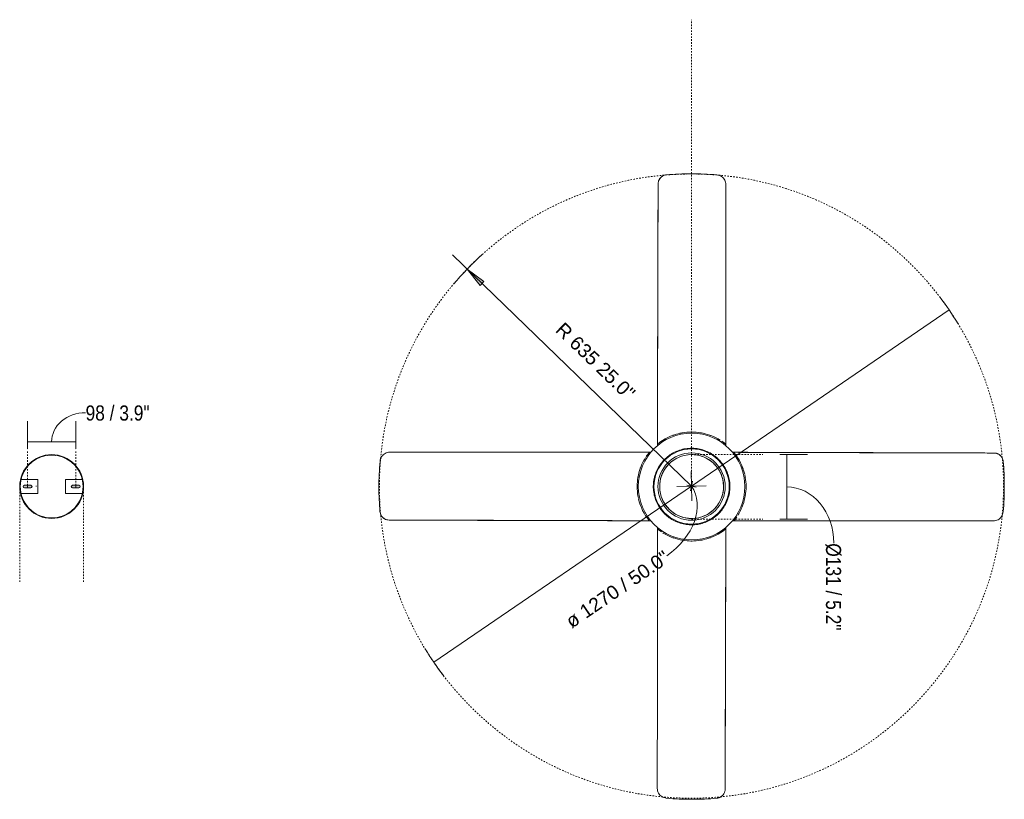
# Model space of a CAD drawing. Header units: millimetres. Extents: x 5806 to 11685, y -2990 to 7544.
# Tile 4 of 4: x 8760 to 10764, y 5958 to 7544. Entities that reach past the tile are written whole.
import ezdxf

# ---------------------------------------------------------------- set-up
doc = ezdxf.new("R2010")
doc.units = ezdxf.units.MM
doc.linetypes.add('Dash', pattern=[6, 3, -3])
doc.layers.add('A-ANNO-DIMS', color=7, linetype='Dash', lineweight=9, true_color=0xd2d2d2)
for name, color, linetype, lineweight in [('A-ANNO-DIMS-14', 7, 'Continuous', 9), ('A-DETL-GENF', 7, 'Continuous', 9), ('E-LITE-EQPM', 7, 'Continuous', 20)]:
    doc.layers.add(name, color=color, linetype=linetype, lineweight=lineweight)
doc.styles.add('Arial', font='arial.ttf', dxfattribs={"height": 28})
doc.styles.add('Arial Narrow', font='ARIALN.TTF', dxfattribs={"height": 30.8})
doc.dimstyles.new('Diameter_-_3mm_Arial', dxfattribs={"dimscale": 304.8, "dimtxt": 28.567263, "dimasz": 0, "dimexe": 0.110236, "dimexo": 0, "dimgap": 0.068898, "dimtad": 1, "dimjust": 3, "dimdec": 0, "dimzin": 0, "dimdsep": 46, "dimtxsty": 'Arial', "dimblk1": 'NONE', "dimblk2": 'NONE', "dimsah": 1, "dimcen": 0.09, "dimadec": 0, "dimazin": 0, "dimtfac": 1, "dimtdec": 4, "dimtix": 1, "dimtmove": 0, "dimatfit": 2, "dimfxl": 1, "dimtvp": 1, "dimtolj": 1, "dimtzin": 0, "dimarcsym": 2})
doc.dimstyles.new('FARO_-_2_2mm_Arial_Narrow_mm_Inch_Right_1', dxfattribs={"dimscale": 304.8, "dimtxt": 31.521674, "dimasz": 0, "dimexe": 0.137795, "dimexo": 0.0625, "dimgap": 0.022966, "dimtad": 1, "dimdec": 0, "dimzin": 0, "dimdsep": 46, "dimtxsty": 'Arial Narrow', "dimblk1": 'NONE', "dimblk2": 'NONE', "dimsah": 1, "dimcen": 0.09, "dimadec": 0, "dimazin": 0, "dimtfac": 1, "dimtdec": 4, "dimtix": 1, "dimtmove": 1, "dimatfit": 3, "dimfxl": 0.045932, "dimfxlon": 1, "dimtvp": 1, "dimtolj": 1, "dimtzin": 0, "dimarcsym": 2})
doc.dimstyles.new('Radial_-_3mm_Arial', dxfattribs={"dimscale": 304.8, "dimtxt": 28.567263, "dimasz": 0.137795, "dimexe": 0.137795, "dimexo": 0, "dimgap": 0.080381, "dimtad": 1, "dimjust": 3, "dimdec": 0, "dimzin": 0, "dimdsep": 46, "dimtxsty": 'Arial', "dimsah": 1, "dimcen": 0.09, "dimdle": 0.137795, "dimadec": 0, "dimazin": 0, "dimtfac": 1, "dimtdec": 4, "dimtix": 1, "dimtmove": 0, "dimatfit": 2, "dimfxl": 1, "dimtvp": 1, "dimtfill": 1, "dimtolj": 1, "dimtzin": 0, "dimarcsym": 2})

# ---------------------------------------------------------------- blocks, each defined once
blk = doc.blocks.new('33481 - 33481 WINCHE Brown ceiling fan with DC motor-521153-Planta_PDF Fixing Holes')
at = {"layer": 'E-LITE-EQPM'}
for start, end in [(79.0843, 100.9157), (259.0843, 280.9157)]:
    blk.add_arc((0, 0), 64, start, end, dxfattribs=at)
blk = doc.blocks.new('33481 - 33481 WINCHE Brown ceiling fan with DC motor-521153-Planta_PDF')
at = {"layer": 'E-LITE-EQPM'}
for p, q in [((0.8, 636.3), (0.9, 636.3)), ((69.6, 86.2), (69.7, 86.2)), ((69.7, 86.2), (69.6, 86.2)), ((-86.2, 69.6), (-86.2, 69.7)), ((-86.2, 69.7), (-86.2, 69.6)), ((-636.3, 0.8), (-636.3, 0.9)), ((636.3, -0.8), (636.3, -0.9)), ((86.2, -69.6), (86.2, -69.7)), ((86.2, -69.7), (86.2, -69.6)), ((-69.6, -86.2), (-69.7, -86.2)), ((-69.7, -86.2), (-69.6, -86.2)), ((-0.8, -636.3), (-0.9, -636.3))]:
    blk.add_line(p, q, dxfattribs=at)
at = {"layer": 'E-LITE-EQPM', "flags": 128}
for points in [[(-69.6, 86.3), (-69.6, 152.2), (-69.6, 218.2), (-69.7, 284.2), (-69.7, 350.2), (-69.7, 416.1), (-69.7, 482.1), (-69.8, 548.1), (-69.8, 614)], [(-77.9, 0), (-77.9, 3.1), (-77.7, 6.2), (-77.4, 9.3), (-76.9, 12.4), (-76.4, 15.5), (-75.7, 18.5), (-74.9, 21.5), (-74, 24.5), (-72.9, 27.5), (-71.8, 30.3), (-70.5, 33.2), (-69.1, 36), (-67.6, 38.7), (-66, 41.4), (-64.3, 44), (-62.5, 46.5), (-60.6, 49), (-58.6, 51.4), (-56.5, 53.7), (-54.3, 55.9), (-52, 58), (-49.7, 60.1), (-47.2, 62), (-44.7, 63.8), (-42.1, 65.6), (-39.4, 67.2), (-36.7, 68.7), (-34, 70.1), (-31.1, 71.4), (-28.2, 72.6), (-25.3, 73.7), (-22.3, 74.7), (-19.3, 75.5), (-16.3, 76.2), (-13.2, 76.8), (-10.2, 77.3), (-7.1, 77.6), (-4, 77.8), (-0.8, 77.9), (2.3, 77.9), (5.4, 77.7), (8.5, 77.5), (11.6, 77.1), (14.7, 76.5), (17.7, 75.9), (20.7, 75.1), (23.7, 74.2), (26.7, 73.2), (29.6, 72.1), (32.4, 70.9), (35.2, 69.5), (38, 68), (40.7, 66.5), (43.3, 64.8), (45.9, 63), (48.3, 61.1), (50.7, 59.1), (53.1, 57.1), (55.3, 54.9), (57.5, 52.6), (59.5, 50.3), (61.5, 47.9), (63.4, 45.4), (65.1, 42.8), (66.8, 40.2), (68.3, 37.5), (69.8, 34.7), (71.1, 31.9), (72.3, 29), (73.4, 26.1), (74.4, 23.1), (75.3, 20.2), (76, 17.1), (76.6, 14.1), (77.1, 11), (77.5, 7.9), (77.8, 4.8), (77.9, 1.7), (77.9, 0)], [(86.3, 69.6), (152.2, 69.6), (218.2, 69.6), (284.2, 69.7), (350.2, 69.7), (416.1, 69.7), (482.1, 69.7), (548.1, 69.8), (614, 69.8)], [(77.9, 0), (77.9, -3.1), (77.7, -6.2), (77.4, -9.3), (76.9, -12.4), (76.4, -15.5), (75.7, -18.5), (74.9, -21.5), (74, -24.5), (72.9, -27.5), (71.8, -30.3), (70.5, -33.2), (69.1, -36), (67.6, -38.7), (66, -41.4), (64.3, -44), (62.5, -46.5), (60.6, -49), (58.6, -51.4), (56.5, -53.7), (54.3, -55.9), (52, -58), (49.7, -60.1), (47.2, -62), (44.7, -63.8), (42.1, -65.6), (39.4, -67.2), (36.7, -68.7), (34, -70.1), (31.1, -71.4), (28.2, -72.6), (25.3, -73.7), (22.3, -74.7), (19.3, -75.5), (16.3, -76.2), (13.2, -76.8), (10.2, -77.3), (7.1, -77.6), (4, -77.8), (0.8, -77.9), (-2.3, -77.9), (-5.4, -77.7), (-8.5, -77.5), (-11.6, -77.1), (-14.7, -76.5), (-17.7, -75.9), (-20.7, -75.1), (-23.7, -74.2), (-26.7, -73.2), (-29.6, -72.1), (-32.4, -70.9), (-35.2, -69.5), (-38, -68), (-40.7, -66.5), (-43.3, -64.8), (-45.9, -63), (-48.3, -61.1), (-50.7, -59.1), (-53.1, -57.1), (-55.3, -54.9), (-57.5, -52.6), (-59.5, -50.3), (-61.5, -47.9), (-63.4, -45.4), (-65.1, -42.8), (-66.8, -40.2), (-68.3, -37.5), (-69.8, -34.7), (-71.1, -31.9), (-72.3, -29), (-73.4, -26.1), (-74.4, -23.1), (-75.3, -20.2), (-76, -17.1), (-76.6, -14.1), (-77.1, -11), (-77.5, -7.9), (-77.8, -4.8), (-77.9, -1.7), (-77.9, 0)], [(-86.3, -69.6), (-152.2, -69.6), (-218.2, -69.6), (-284.2, -69.7), (-350.2, -69.7), (-416.1, -69.7), (-482.1, -69.7), (-548.1, -69.8), (-614, -69.8)], [(69.6, -86.3), (69.6, -152.2), (69.6, -218.2), (69.7, -284.2), (69.7, -350.2), (69.7, -416.1), (69.7, -482.1), (69.8, -548.1), (69.8, -614)]]:
    blk.add_lwpolyline(points, dxfattribs=at)
at = {"layer": 'E-LITE-EQPM'}
for radius, start, end in [(108.5, 360, 180), (110.8, 109.0667, 110.1097), (110.8, 99.1836, 100.4318), (110.8, 89.344, 90.6547), (110.8, 79.5655, 80.8117), (110.8, 51.0967, 77.0286), (110.8, 123.4897, 128.8924), (110.8, 141.0967, 167.0286), (76.6, 360, 180), (68.5, 360, 180), (65, 104.3448, 116.586), (65, 89.3428, 101.516), (65, 74.3467, 86.6509), (65, 59.3448, 71.586), (110.8, 33.706, 38.8924), (65, 134.3448, 146.586), (65, 119.3448, 131.586), (65, 44.3448, 56.586), (65, 29.3448, 41.586), (110.8, 169.5655, 170.8117), (65, 149.3448, 161.586), (65, 14.3448, 26.586), (110.8, 19.0667, 20.1097), (110.8, 9.1836, 10.4318), (110.8, 179.344, 180.6547), (108.5, 180, 360), (76.6, 180, 360), (68.5, 180, 360), (65, 179.3448, 180), (65, 180, 191.586), (65, 164.3448, 176.586), (65, 360, 11.586), (65, 359.3448, 360), (110.8, 359.344, 0.6547), (110.8, 189.1836, 190.4318), (65, 194.3448, 206.4998), (65, 344.3448, 356.586), (110.8, 349.5655, 350.8117), (110.8, 199.0667, 200.1097), (65, 209.3448, 221.586), (65, 314.3448, 326.586), (65, 329.3448, 341.586), (110.8, 321.0967, 347.0286), (65, 224.3448, 236.586), (65, 239.3448, 251.586), (65, 284.3448, 296.586), (65, 299.3448, 311.586), (110.8, 213.706, 218.8924), (65, 254.4222, 266.6509), (65, 269.3428, 281.516), (110.8, 231.0967, 257.0286), (110.8, 303.706, 308.8924), (110.8, 259.5655, 260.8117), (110.8, 269.344, 270.6547), (110.8, 279.1836, 280.4318), (110.8, 289.0667, 290.1097)]:
    blk.add_arc((0, 0), radius, start, end, dxfattribs=at)
for points, knots in [([(-69.8, 614), (-69.8, 615.7), (-69.4, 619), (-67, 625.2), (-61.3, 631.4), (-54.9, 633.7), (-51.6, 634)], [-1, -1, -1, -1, -0.833333, -0.666667, -0.333333, 0, 0, 0, 0]), ([(50.9, 634.2), (52.4, 634), (54.6, 633.6), (57.3, 632.5), (58.6, 631.8), (59.3, 631.4)], [-1, -1, -1, -1, -0.8333333, -0.75, -0.6666667, -0.6666667, -0.6666667, -0.6666667]), ([(68.2, 615.6), (68.2, 617.2), (67.9, 619.7), (66.8, 622.8), (65.9, 624.6), (65.1, 625.9), (64.4, 626.9), (63.7, 627.8), (62.9, 628.6), (62, 629.4), (61.2, 630.1), (60.3, 630.8), (59.6, 631.2), (59.3, 631.4)], [-1, -1, -1, -1, -0.8333333, -0.75, -0.6666667, -0.625, -0.5833333, -0.5416667, -0.5, -0.4583333, -0.4166667, -0.375, -0.3333333, -0.3333333, -0.3333333, -0.3333333]), ([(59.3, 631.4), (59.9, 631), (60.8, 630.4), (62, 629.4), (62.8, 628.6), (63.6, 627.7), (64.3, 626.8), (65, 625.9), (65.9, 624.5), (66.8, 622.7), (67.8, 619.7), (68.2, 617.2), (68.2, 615.6)], [-0.6666667, -0.6666667, -0.6666667, -0.6666667, -0.5833333, -0.5416667, -0.5, -0.4583333, -0.4166667, -0.375, -0.3333333, -0.25, -0.1666667, 0, 0, 0, 0]), ([(69.7, 86.2), (69.5, 161.8), (69.1, 287.8), (68.7, 464.3), (68.4, 565.1), (68.2, 615.6)], [-1, -1, -1, -1, -0.571429, -0.285714, 0, 0, 0, 0]), ([(68.2, 615.6), (68.4, 539.9), (68.7, 413.9), (69.2, 237.4), (69.5, 136.6), (69.6, 86.2)], [-1, -1, -1, -1, -0.571429, -0.285714, 0, 0, 0, 0]), ([(0, 110.8), (-12.5, 110.8), (-31.3, 107.6), (-50.3, 99), (-57.3, 94.9), (-58.9, 93.9)], [-1, -1, -1, -1, -0.5, -0.25, -0.1745113, -0.1745113, -0.1745113, -0.1745113]), ([(23.7, 108.3), (22, 108.6), (14.2, 110.2), (6.3, 110.8), (0, 110.8)], [-0.317192, -0.317192, -0.317192, -0.317192, -0.25, 0, 0, 0, 0]), ([(38.1, 104.1), (37.7, 104.2), (37.1, 104.4), (36.4, 104.7), (36.2, 104.7)], [-0.51698624, -0.51698624, -0.51698624, -0.51698624, -0.5, -0.49015291, -0.49015291, -0.49015291, -0.49015291]), ([(-69.6, 86.3), (-69.6, 85.7), (-69.6, 85), (-69.6, 84.3), (-69.6, 84), (-69.6, 83.7), (-69.6, 83.5), (-69.6, 83.3), (-69.6, 83.1), (-69.6, 83.1)], [0, 0, 0, 0, 0.4, 0.55, 0.625, 0.7, 0.775, 0.85, 0.9116585, 0.9116585, 0.9116585, 0.9116585]), ([(54.8, 96.3), (54.5, 96.5), (54.2, 96.7), (53.8, 96.9), (53.7, 96.9)], [-0.76151544, -0.76151544, -0.76151544, -0.76151544, -0.75, -0.74504928, -0.74504928, -0.74504928, -0.74504928]), ([(69.6, 83.1), (69.6, 83.2), (69.6, 83.4), (69.6, 83.7), (69.6, 84.1), (69.6, 84.5), (69.6, 84.8), (69.6, 85.4), (69.6, 85.9), (69.6, 86.3)], [0.087952, 0.087952, 0.087952, 0.087952, 0.2, 0.3, 0.4, 0.55, 0.625, 0.7, 1, 1, 1, 1]), ([(-615.6, 68.2), (-617.2, 68.2), (-619.7, 67.9), (-622.8, 66.8), (-624.6, 65.9), (-625.9, 65.1), (-626.9, 64.4), (-627.8, 63.7), (-628.6, 62.9), (-629.4, 62), (-630.1, 61.2), (-630.8, 60.3), (-631.2, 59.6), (-631.4, 59.3)], [-1, -1, -1, -1, -0.8333333, -0.75, -0.6666667, -0.625, -0.5833333, -0.5416667, -0.5, -0.4583333, -0.4166667, -0.375, -0.3333333, -0.3333333, -0.3333333, -0.3333333]), ([(-631.4, 59.3), (-631, 59.9), (-630.4, 60.8), (-629.4, 62), (-628.6, 62.8), (-627.7, 63.6), (-626.8, 64.3), (-625.9, 65), (-624.5, 65.9), (-622.7, 66.8), (-619.7, 67.8), (-617.2, 68.2), (-615.6, 68.2)], [-0.6666667, -0.6666667, -0.6666667, -0.6666667, -0.5833333, -0.5416667, -0.5, -0.4583333, -0.4166667, -0.375, -0.3333333, -0.25, -0.1666667, 0, 0, 0, 0]), ([(-86.2, 69.7), (-161.8, 69.5), (-287.8, 69.1), (-464.3, 68.7), (-565.1, 68.4), (-615.6, 68.2)], [-1, -1, -1, -1, -0.571429, -0.285714, 0, 0, 0, 0]), ([(-615.6, 68.2), (-539.9, 68.4), (-413.9, 68.7), (-237.4, 69.2), (-136.6, 69.5), (-86.2, 69.6)], [-1, -1, -1, -1, -0.571429, -0.285714, 0, 0, 0, 0]), ([(-83.1, 69.6), (-83.2, 69.6), (-83.4, 69.6), (-83.7, 69.6), (-84.1, 69.6), (-84.5, 69.6), (-84.8, 69.6), (-85.4, 69.6), (-85.9, 69.6), (-86.3, 69.6)], [0.087952, 0.087952, 0.087952, 0.087952, 0.2, 0.3, 0.4, 0.55, 0.625, 0.7, 1, 1, 1, 1]), ([(86.3, 69.6), (85.7, 69.6), (85, 69.6), (84.3, 69.6), (84, 69.6), (83.7, 69.6), (83.5, 69.6), (83.3, 69.6), (83.1, 69.6), (83.1, 69.6)], [0, 0, 0, 0, 0.4, 0.55, 0.625, 0.7, 0.775, 0.85, 0.9116585, 0.9116585, 0.9116585, 0.9116585]), ([(614, 69.8), (615.7, 69.8), (619, 69.4), (625.2, 67), (631.4, 61.3), (633.7, 54.9), (634, 51.6)], [-1, -1, -1, -1, -0.833333, -0.666667, -0.333333, 0, 0, 0, 0]), ([(-634.2, 50.9), (-634, 52.4), (-633.6, 54.6), (-632.5, 57.3), (-631.8, 58.6), (-631.4, 59.3)], [-1, -1, -1, -1, -0.8333333, -0.75, -0.6666667, -0.6666667, -0.6666667, -0.6666667]), ([(-96.3, 54.8), (-96.5, 54.5), (-96.7, 54.2), (-96.9, 53.8), (-96.9, 53.7)], [-0.76151544, -0.76151544, -0.76151544, -0.76151544, -0.75, -0.74504928, -0.74504928, -0.74504928, -0.74504928]), ([(110.8, 0), (110.8, 12.5), (107.6, 31.3), (99, 50.3), (94.9, 57.3), (93.9, 58.9)], [-1, -1, -1, -1, -0.5, -0.25, -0.1745113, -0.1745113, -0.1745113, -0.1745113]), ([(-108.3, 23.7), (-108.6, 22), (-110.2, 14.2), (-110.8, 6.3), (-110.8, 0)], [-0.317192, -0.317192, -0.317192, -0.317192, -0.25, 0, 0, 0, 0]), ([(-104.1, 38.1), (-104.2, 37.7), (-104.4, 37.1), (-104.7, 36.4), (-104.7, 36.2)], [-0.51698624, -0.51698624, -0.51698624, -0.51698624, -0.5, -0.49015291, -0.49015291, -0.49015291, -0.49015291]), ([(108.3, -23.7), (108.6, -22), (110.2, -14.2), (110.8, -6.3), (110.8, 0)], [-0.317192, -0.317192, -0.317192, -0.317192, -0.25, 0, 0, 0, 0]), ([(-110.8, 0), (-110.8, -12.5), (-107.6, -31.3), (-99.2, -49.9), (-95.3, -56.6), (-94.5, -57.8)], [-1, -1, -1, -1, -0.5, -0.25, -0.1913463, -0.1913463, -0.1913463, -0.1913463]), ([(104.1, -38.1), (104.2, -37.7), (104.4, -37.1), (104.7, -36.4), (104.7, -36.2)], [-0.51698624, -0.51698624, -0.51698624, -0.51698624, -0.5, -0.49015291, -0.49015291, -0.49015291, -0.49015291]), ([(-614, -69.8), (-615.7, -69.8), (-619, -69.4), (-625.2, -67), (-631.4, -61.3), (-633.7, -54.9), (-634, -51.6)], [-1, -1, -1, -1, -0.833333, -0.666667, -0.333333, 0, 0, 0, 0]), ([(96.3, -54.8), (96.5, -54.5), (96.7, -54.2), (96.9, -53.8), (96.9, -53.7)], [-0.76151544, -0.76151544, -0.76151544, -0.76151544, -0.75, -0.74504928, -0.74504928, -0.74504928, -0.74504928]), ([(615.6, -68.2), (617.2, -68.2), (619.7, -67.9), (622.8, -66.8), (624.6, -65.9), (625.9, -65.1), (626.9, -64.4), (627.8, -63.7), (628.6, -62.9), (629.4, -62), (630.1, -61.2), (630.8, -60.3), (631.2, -59.6), (631.4, -59.3)], [-1, -1, -1, -1, -0.8333333, -0.75, -0.6666667, -0.625, -0.5833333, -0.5416667, -0.5, -0.4583333, -0.4166667, -0.375, -0.3333333, -0.3333333, -0.3333333, -0.3333333]), ([(631.4, -59.3), (631, -59.9), (630.4, -60.8), (629.4, -62), (628.6, -62.8), (627.7, -63.6), (626.8, -64.3), (625.9, -65), (624.5, -65.9), (622.7, -66.8), (619.7, -67.8), (617.2, -68.2), (615.6, -68.2)], [-0.6666667, -0.6666667, -0.6666667, -0.6666667, -0.5833333, -0.5416667, -0.5, -0.4583333, -0.4166667, -0.375, -0.3333333, -0.25, -0.1666667, 0, 0, 0, 0]), ([(634.2, -50.9), (634, -52.4), (633.6, -54.6), (632.5, -57.3), (631.8, -58.6), (631.4, -59.3)], [-1, -1, -1, -1, -0.8333333, -0.75, -0.6666667, -0.6666667, -0.6666667, -0.6666667]), ([(-86.3, -69.6), (-85.7, -69.6), (-85, -69.6), (-84.3, -69.6), (-84, -69.6), (-83.7, -69.6), (-83.5, -69.6), (-83.3, -69.6), (-83.1, -69.6), (-83.1, -69.6)], [0, 0, 0, 0, 0.4, 0.55, 0.625, 0.7, 0.775, 0.85, 0.9116585, 0.9116585, 0.9116585, 0.9116585]), ([(83.1, -69.6), (83.2, -69.6), (83.4, -69.6), (83.7, -69.6), (84.1, -69.6), (84.5, -69.6), (84.8, -69.6), (85.4, -69.6), (85.9, -69.6), (86.3, -69.6)], [0.087952, 0.087952, 0.087952, 0.087952, 0.2, 0.3, 0.4, 0.55, 0.625, 0.7, 1, 1, 1, 1]), ([(86.2, -69.7), (161.8, -69.5), (287.8, -69.1), (464.3, -68.7), (565.1, -68.4), (615.6, -68.2)], [-1, -1, -1, -1, -0.571429, -0.285714, 0, 0, 0, 0]), ([(615.6, -68.2), (539.9, -68.4), (413.9, -68.7), (237.4, -69.2), (136.6, -69.5), (86.2, -69.6)], [-1, -1, -1, -1, -0.571429, -0.285714, 0, 0, 0, 0]), ([(-69.7, -86.2), (-69.5, -161.8), (-69.1, -287.8), (-68.7, -464.3), (-68.4, -565.1), (-68.2, -615.6)], [-1, -1, -1, -1, -0.571429, -0.285714, 0, 0, 0, 0]), ([(-69.6, -83.1), (-69.6, -83.2), (-69.6, -83.4), (-69.6, -83.7), (-69.6, -84.1), (-69.6, -84.5), (-69.6, -84.8), (-69.6, -85.4), (-69.6, -85.9), (-69.6, -86.3)], [0.087952, 0.087952, 0.087952, 0.087952, 0.2, 0.3, 0.4, 0.55, 0.625, 0.7, 1, 1, 1, 1]), ([(-68.2, -615.6), (-68.4, -539.9), (-68.7, -413.9), (-69.2, -237.4), (-69.5, -136.6), (-69.6, -86.2)], [-1, -1, -1, -1, -0.571429, -0.285714, 0, 0, 0, 0]), ([(-54.8, -96.3), (-54.5, -96.5), (-54.2, -96.7), (-53.8, -96.9), (-53.7, -96.9)], [-0.76151544, -0.76151544, -0.76151544, -0.76151544, -0.75, -0.74504928, -0.74504928, -0.74504928, -0.74504928]), ([(0, -110.8), (12.5, -110.8), (31.3, -107.6), (50.3, -99), (57.3, -94.9), (58.9, -93.9)], [-1, -1, -1, -1, -0.5, -0.25, -0.1745113, -0.1745113, -0.1745113, -0.1745113]), ([(69.6, -86.3), (69.6, -85.7), (69.6, -85), (69.6, -84.3), (69.6, -84), (69.6, -83.7), (69.6, -83.5), (69.6, -83.3), (69.6, -83.1), (69.6, -83.1)], [0, 0, 0, 0, 0.4, 0.55, 0.625, 0.7, 0.775, 0.85, 0.9116585, 0.9116585, 0.9116585, 0.9116585]), ([(-38.1, -104.1), (-37.7, -104.2), (-37.1, -104.4), (-36.4, -104.7), (-36.2, -104.7)], [-0.51698624, -0.51698624, -0.51698624, -0.51698624, -0.5, -0.49015291, -0.49015291, -0.49015291, -0.49015291]), ([(-23.7, -108.3), (-22, -108.6), (-14.2, -110.2), (-6.3, -110.8), (0, -110.8)], [-0.317192, -0.317192, -0.317192, -0.317192, -0.25, 0, 0, 0, 0]), ([(-68.2, -615.6), (-68.2, -617.2), (-67.9, -619.7), (-66.8, -622.8), (-65.9, -624.6), (-65.1, -625.9), (-64.4, -626.9), (-63.7, -627.8), (-62.9, -628.6), (-62, -629.4), (-61.2, -630.1), (-60.3, -630.8), (-59.6, -631.2), (-59.3, -631.4)], [-1, -1, -1, -1, -0.8333333, -0.75, -0.6666667, -0.625, -0.5833333, -0.5416667, -0.5, -0.4583333, -0.4166667, -0.375, -0.3333333, -0.3333333, -0.3333333, -0.3333333]), ([(-59.3, -631.4), (-59.9, -631), (-60.8, -630.4), (-62, -629.4), (-62.8, -628.6), (-63.6, -627.7), (-64.3, -626.8), (-65, -625.9), (-65.9, -624.5), (-66.8, -622.7), (-67.8, -619.7), (-68.2, -617.2), (-68.2, -615.6)], [-0.6666667, -0.6666667, -0.6666667, -0.6666667, -0.5833333, -0.5416667, -0.5, -0.4583333, -0.4166667, -0.375, -0.3333333, -0.25, -0.1666667, 0, 0, 0, 0]), ([(69.8, -614), (69.8, -615.7), (69.4, -619), (67, -625.2), (61.3, -631.4), (54.9, -633.7), (51.6, -634)], [-1, -1, -1, -1, -0.833333, -0.666667, -0.333333, 0, 0, 0, 0]), ([(-50.9, -634.2), (-52.4, -634), (-54.6, -633.6), (-57.3, -632.5), (-58.6, -631.8), (-59.3, -631.4)], [-1, -1, -1, -1, -0.8333333, -0.75, -0.6666667, -0.6666667, -0.6666667, -0.6666667])]:
    blk.add_open_spline(points, degree=3, knots=knots, dxfattribs=at)
for points in [[(-51.6, 634), (-42.7, 634.8), (-25, 635.9), (1.2, 636.5), (26.7, 635.9), (42.9, 634.8), (50.9, 634.2)], [(1.2, 636.3), (1.1, 636.3), (1, 636.3), (0.9, 636.3)], [(-634, -51.6), (-634.8, -42.7), (-635.9, -25), (-636.5, 1.2), (-635.9, 26.7), (-634.8, 42.9), (-634.2, 50.9)], [(634, 51.6), (634.8, 42.7), (635.9, 25), (636.5, -1.2), (635.9, -26.7), (634.8, -42.9), (634.2, -50.9)], [(-636.3, 1.2), (-636.3, 1.1), (-636.3, 1), (-636.3, 0.9)], [(636.3, -1.2), (636.3, -1.1), (636.3, -1), (636.3, -0.9)], [(51.6, -634), (42.7, -634.8), (25, -635.9), (-1.2, -636.5), (-26.7, -635.9), (-42.9, -634.8), (-50.9, -634.2)], [(-1.2, -636.3), (-1.1, -636.3), (-1, -636.3), (-0.9, -636.3)]]:
    blk.add_open_spline(points, degree=3, dxfattribs=at)
blk = doc.blocks.new('DIMBLOCK9-Planta_PDF Fixing Holes')
at = {"layer": 'A-ANNO-DIMS-14', "color": 251, "true_color": 0x5b5b5b, "transparency": 16777216}
for p, q in [((8776.1, 6671.1), (8776.1, 6727.1)), ((8874.1, 6671.1), (8874.1, 6727.1)), ((8776.1, 6685.1), (8874.1, 6685.1)), ((8776.1, 6685.1), (8776.1, 6671.1)), ((8874.1, 6685.1), (8874.1, 6671.1))]:
    blk.add_line(p, q, dxfattribs=at)
blk.add_ellipse((8894.1, 6685.1), major_axis=(69.1, 0), ratio=0.85754, start_param=1.570796, end_param=3.141593, dxfattribs=at)
at = {"layer": 'A-ANNO-DIMS-14', "color": 0, "transparency": 16777216, "insert": (8894.1, 6759.1), "char_height": 30.8, "width": 156.708, "attachment_point": 1, "line_spacing_factor": 0.974696, "style": 'Arial Narrow'}
blk.add_mtext('98 / 3.9"', dxfattribs=at)
blk = doc.blocks.new('_None')
blk = doc.blocks.new('DIMBLOCK10-Planta_PDF')
at = {"layer": 'A-ANNO-DIMS-14', "color": 8, "true_color": 0x787878, "transparency": 16777216}
for p, q in [((10127, 6595), (10651.2, 6953.3)), ((10127, 6595), (9602.8, 6236.6)), ((10117.3, 6596.8), (10136.7, 6593.1)), ((10125.2, 6585.2), (10128.8, 6604.7))]:
    blk.add_line(p, q, dxfattribs=at)
for start, end in [(31.3262, 37.3896), (211.3262, 217.3896)]:
    blk.add_arc((10127, 6595), 635, start, end, dxfattribs=at)
blk.add_ellipse((10026.7, 6526.4), major_axis=(100.3, 68.6), ratio=0.727559, start_param=4.712389, end_param=6.283185, dxfattribs=at)
at = {"layer": 'A-ANNO-DIMS-14', "color": 0, "transparency": 16777216, "insert": (9867.5, 6327.9), "char_height": 28, "width": 292.177, "attachment_point": 1, "rotation": 34.3579, "line_spacing_factor": 0.941778, "style": 'Arial'}
blk.add_mtext('ø 1270 / 50.0"', dxfattribs=at)
blk = doc.blocks.new('DIMBLOCK11-Planta_PDF')
at = {"layer": 'A-ANNO-DIMS-14', "transparency": 16777216}
blk.add_hatch(color=256, dxfattribs=at).paths.add_polyline_path([(9670.7, 7036.6), (9697.1, 7003.4), (9704.8, 7011.4)])
for p, q in [((10127, 6595), (9640.6, 7065.8)), ((9670.7, 7036.6), (9697.1, 7003.4)), ((9704.8, 7011.4), (9670.7, 7036.6)), ((9697.1, 7003.4), (9704.8, 7011.4)), ((10126.5, 6624.6), (10127.5, 6565.3)), ((10097.3, 6594.5), (10156.7, 6595.4))]:
    blk.add_line(p, q, dxfattribs=at)
blk.add_arc((10127, 6595), 635, 132.1419, 139.7212, dxfattribs=at)
at = {"layer": 'A-ANNO-DIMS-14', "color": 0, "transparency": 16777216, "insert": (9867.8, 6930.6), "char_height": 28, "width": 245.239, "attachment_point": 1, "rotation": 315.9316, "line_spacing_factor": 0.941778, "style": 'Arial', "bg_fill": 3, "box_fill_scale": 1.25, "bg_fill_color": 256, "bg_fill_true_color": 13158600, "bg_fill_transparency": 0}
blk.add_mtext('R 635 25.0"', dxfattribs=at)
blk = doc.blocks.new('DIMBLOCK12-Planta_PDF')
at = {"layer": 'A-ANNO-DIMS-14', "color": 251, "true_color": 0x5b5b5b, "transparency": 16777216}
for p, q in [((10306.8, 6659.1), (10362.8, 6659.1)), ((10320.8, 6659.1), (10306.8, 6659.1)), ((10320.8, 6527.7), (10320.8, 6659.1)), ((10306.8, 6527.7), (10362.8, 6527.7)), ((10320.8, 6527.7), (10306.8, 6527.7))]:
    blk.add_line(p, q, dxfattribs=at)
blk.add_ellipse((10320.8, 6478.7), major_axis=(0, 114.7), ratio=0.835999, start_param=4.712389, end_param=6.283185, dxfattribs=at)
at = {"layer": 'A-ANNO-DIMS-14', "color": 0, "transparency": 16777216, "insert": (10431.5, 6478.7), "char_height": 30.8, "width": 213.147, "attachment_point": 1, "rotation": 270, "line_spacing_factor": 0.974696, "style": 'Arial Narrow'}
blk.add_mtext('Ø131 / 5.2"', dxfattribs=at)

msp = doc.modelspace()

# ---------------------------------------------------------------- hatches: boundary and pattern name
at = {"layer": 'A-DETL-GENF', "true_color": 0xc0c0c0}
h = msp.add_hatch(color=9, dxfattribs=at)
h.paths.add_polyline_path([(8880.6, 6591.6), (8881.2, 6591.7), (8881.8, 6591.9), (8882.3, 6592.3), (8882.7, 6592.9), (8883, 6593.5), (8883.1, 6594.1), (8883, 6594.8), (8882.7, 6595.4), (8882.3, 6595.9), (8881.8, 6596.3), (8881.2, 6596.5), (8880.1, 6596.6), (8866.9, 6596.5), (8866.3, 6596.3), (8865.8, 6595.9), (8865.4, 6595.4), (8865.1, 6594.8), (8865.1, 6594.1), (8865.1, 6593.5), (8865.4, 6592.9), (8865.8, 6592.3), (8866.3, 6591.9), (8866.9, 6591.7), (8868.1, 6591.6), (8880.1, 6591.6)])
h.paths.add_polyline_path([(8771.7, 6591.6), (8783.2, 6591.7), (8783.8, 6591.9), (8784.3, 6592.3), (8784.7, 6592.9), (8785, 6593.5), (8785.1, 6594.1), (8785, 6594.8), (8784.7, 6595.4), (8784.3, 6595.9), (8783.7, 6596.3), (8783.2, 6596.5), (8782.6, 6596.6), (8768.9, 6596.5), (8768.3, 6596.3), (8767.8, 6595.9), (8767.4, 6595.4), (8767.1, 6594.8), (8767.1, 6594.1), (8767.1, 6593.5), (8767.4, 6592.9), (8767.8, 6592.3), (8768.3, 6591.9), (8768.9, 6591.7), (8769.6, 6591.6)])

# ---------------------------------------------------------------- linework, layer by layer
at = {"layer": 'A-ANNO-DIMS'}
for p, q in [((10127, 6595), (10127, 7543.9)), ((8776.1, 6596.6), (8776.1, 6669)), ((8874.1, 6596.6), (8874.1, 6669)), ((10127, 6659.1), (10272, 6659.1)), ((8760.1, 6595), (8760.1, 6400)), ((8793.8, 6594.1), (8793.8, 6595.8)), ((8890, 6595), (8890, 6400)), ((10127, 6527.7), (10272, 6527.7))]:
    msp.add_line(p, q, dxfattribs=at)
msp.add_circle((10127, 6595), 635, dxfattribs=at)
at = {"layer": 'E-LITE-EQPM'}
for p, q in [((8762.7, 6608.1), (8797.1, 6608.1)), ((8782.6, 6596.6), (8769.6, 6596.6)), ((8776.1, 6591.6), (8776.1, 6596.6)), ((8797.1, 6608.1), (8797.1, 6594.1)), ((8797.1, 6594.1), (8797.1, 6580.1)), ((8853.1, 6594.1), (8853.1, 6608.1)), ((8853.1, 6608.1), (8887.5, 6608.1)), ((8853.1, 6580.1), (8853.1, 6594.1)), ((8880.6, 6596.6), (8867.6, 6596.6)), ((8874.1, 6591.6), (8874.1, 6596.6)), ((8797.1, 6580.1), (8762.7, 6580.1)), ((8769.6, 6591.6), (8782.6, 6591.6)), ((8887.5, 6580.1), (8853.1, 6580.1)), ((8867.6, 6591.6), (8880.6, 6591.6))]:
    msp.add_line(p, q, dxfattribs=at)
for centre, radius, start, end in [((8825.1, 6594.1), 65, 90, 270), ((8825.1, 6594.1), 65, 0, 180), ((8825.1, 6594.1), 64, 12.6447, 167.3553), ((8825.1, 6594.1), 64, 111.8761, 114.8534), ((8825.1, 6594.1), 64, 104.5111, 107.4617), ((8825.1, 6594.1), 64, 97.0355, 97.5), ((8825.1, 6594.1), 65, 270, 90), ((8825.1, 6594.1), 64, 82.5, 82.9645), ((8825.1, 6594.1), 64, 72.5383, 75.4889), ((8825.1, 6594.1), 64, 65.1466, 68.1239), ((10127.3, 6594.1), 65, 1.0544, 181.0544), ((8825.1, 6594.1), 64, 141.0116, 144.2332), ((8825.1, 6594.1), 64, 133.6336, 136.9512), ((8825.1, 6594.1), 64, 126.4369, 129.6026), ((8825.1, 6594.1), 64, 119.0671, 122.297), ((8825.1, 6594.1), 64, 57.703, 60.9329), ((8825.1, 6594.1), 64, 50.3974, 53.5631), ((8825.1, 6594.1), 64, 43.0488, 46.3664), ((8825.1, 6594.1), 64, 35.7668, 38.9884), ((8825.1, 6594.1), 64, 162.7969, 166.1457), ((8825.1, 6594.1), 64, 155.6329, 158.7884), ((8825.1, 6594.1), 64, 148.2188, 151.5492), ((8825.1, 6594.1), 64, 28.4508, 31.7812), ((8825.1, 6594.1), 64, 21.2116, 24.3671), ((8825.1, 6594.1), 64, 13.8543, 17.2031), ((8825.1, 6594.1), 65, 180, 0), ((8825.1, 6594.1), 64, 167.3533, 180), ((8825.1, 6594.1), 64, 180, 192.6467), ((8769.6, 6594.1), 2.5, 90, 270), ((8782.6, 6594.1), 2.5, 270, 90), ((8867.6, 6594.1), 2.5, 90, 270), ((8880.6, 6594.1), 2.5, 270, 90), ((8825.1, 6594.1), 64, 0, 12.6467), ((8825.1, 6594.1), 64, 347.3533, 0), ((10127.3, 6594.1), 65, 181.0544, 1.0544), ((8825.1, 6594.1), 64, 192.6447, 347.3553), ((8825.1, 6594.1), 64, 193.8543, 197.2031), ((8825.1, 6594.1), 64, 342.7969, 346.1457), ((8825.1, 6594.1), 64, 201.2116, 204.2498), ((8825.1, 6594.1), 64, 208.4508, 211.7812), ((8825.1, 6594.1), 64, 215.7668, 218.9884), ((8825.1, 6594.1), 64, 321.0116, 324.2332), ((8825.1, 6594.1), 64, 328.2188, 331.5492), ((8825.1, 6594.1), 64, 335.7502, 338.7884), ((8825.1, 6594.1), 64, 223.0488, 226.3664), ((8825.1, 6594.1), 64, 230.3974, 233.5631), ((8825.1, 6594.1), 64, 237.703, 240.9329), ((8825.1, 6594.1), 64, 245.1466, 248.1239), ((8825.1, 6594.1), 64, 252.5383, 255.4889), ((8825.1, 6594.1), 64, 284.5111, 287.4617), ((8825.1, 6594.1), 64, 291.8761, 294.8534), ((8825.1, 6594.1), 64, 299.0671, 302.297), ((8825.1, 6594.1), 64, 306.4369, 309.6026), ((8825.1, 6594.1), 64, 313.6336, 316.9512), ((8825.1, 6594.1), 64, 262.5, 262.9645), ((8825.1, 6594.1), 64, 277.0355, 277.5)]:
    msp.add_arc(centre, radius, start, end, dxfattribs=at)

# ---------------------------------------------------------------- block references
at = {"layer": 'E-LITE-EQPM', "extrusion": (0, 0, -1), "rotation": 270.0000000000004}
for name, p in [('33481 - 33481 WINCHE Brown ceiling fan with DC motor-521153-Planta_PDF', (-10127.3, 6594.1)), ('33481 - 33481 WINCHE Brown ceiling fan with DC motor-521153-Planta_PDF Fixing Holes', (-8825.1, 6594.1))]:
    msp.add_blockref(name, p, dxfattribs=at)

# ---------------------------------------------------------------- dimensions: what is measured, and where the dimension line sits
at = {"layer": 'A-ANNO-DIMS', "color": 8, "linetype": 'Continuous', "true_color": 0x787878}
dim = msp.add_diameter_dim_2p(p1=(10651.2, 6953.3), p2=(9602.8, 6236.6), dimstyle='Diameter_-_3mm_Arial', override={"dimpost": 'ø<>'}, dxfattribs=at)
dim.commit()
dim.dimension.update_dxf_attribs({"geometry": 'DIMBLOCK10-Planta_PDF', "text_midpoint": (10104.9, 6627.3)})
at = {"layer": 'A-ANNO-DIMS', "color": 251, "linetype": 'Continuous', "true_color": 0x5b5b5b}
dim = msp.add_linear_dim(base=(8874.1, 6685.1), p1=(8776.1, 6671.1), p2=(8874.1, 6671.1), dimstyle='FARO_-_2_2mm_Arial_Narrow_mm_Inch_Right_1', override={"dimpost": '<>', "dimfxl": 98}, dxfattribs=at)
dim.commit()
dim.dimension.update_dxf_attribs({"geometry": 'DIMBLOCK9-Planta_PDF Fixing Holes', "text_midpoint": (8972.5, 6738.5), "dimtype": 160})
dim = msp.add_linear_dim(base=(10320.8, 6659.1), p1=(10306.8, 6527.7), p2=(10306.8, 6659.1), angle=90, text='Ø<>', dimstyle='FARO_-_2_2mm_Arial_Narrow_mm_Inch_Right_1', override={"dimtad": 4, "dimpost": '<>', "dimfxl": 131.398508}, dxfattribs=at)
dim.commit()
dim.dimension.update_dxf_attribs({"geometry": 'DIMBLOCK12-Planta_PDF', "text_midpoint": (10410.9, 6372.1), "dimtype": 160, "text_rotation": 90})

# ---------------------------------------------------------------- next in the draw order: dimensions: what is measured, and where the dimension line sits
at = {"layer": 'A-ANNO-DIMS', "color": 7, "linetype": 'Continuous'}
dim = msp.add_radius_dim(center=(10127, 6595), mpoint=(9670.7, 7036.6), dimstyle='Radial_-_3mm_Arial', override={"dimpost": 'R<>'}, dxfattribs=at)
dim.commit()
dim.dimension.update_dxf_attribs({"geometry": 'DIMBLOCK11-Planta_PDF', "text_midpoint": (9943.5, 6831.7)})

doc.saveas('drawing.dxf')
